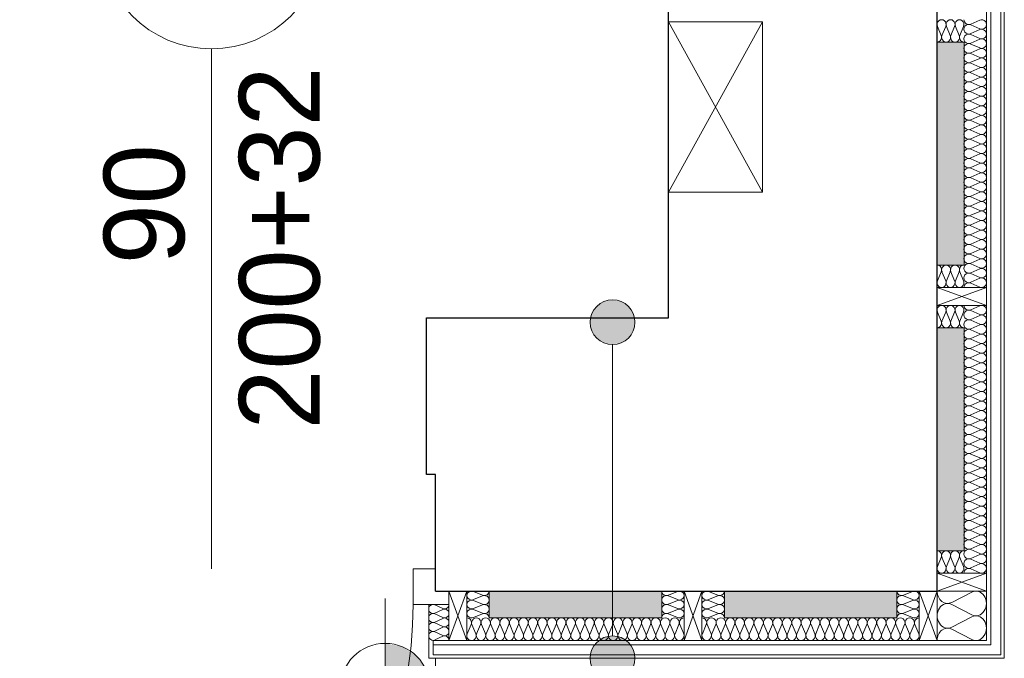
# Model space of a CAD drawing. Header units: inches. Extents: x -515158 to -470211, y -1887 to 84268.
# Tile 29 of 102: x -474072 to -471873, y 578 to 2003. Entities that reach past the tile are written whole.
import ezdxf

# ---------------------------------------------------------------- set-up
doc = ezdxf.new("R2010")
doc.units = ezdxf.units.IN
doc.header["$MEASUREMENT"] = 0
for name, color, linetype, lineweight in [('#podkład', 252, 'Continuous', 9), ('Arch drzwi_Nr_Pióra__10', 252, 'Continuous', 18), ('Arch ocieplenie_Nr_Pióra__21', 252, 'Continuous', 9), ('Arch ocieplenie_Nr_Pióra__44', 252, 'Continuous', 9), ('Arch ocieplenie_Nr_Pióra__95', 252, 'Continuous', 13), ('Arch opisy_Nr_Pióra__21', 252, 'Continuous', 9), ('Arch opisy_Nr_Pióra__9', 252, 'Continuous', 9), ('Arch stropy_Nr_Pióra__21', 252, 'Continuous', 9), ('Arch wykończenie_Nr_Pióra__9', 252, 'Continuous', 9), ('INSTALACJA IE_Nr_Pióra__88', 252, 'Continuous', 20), ('INWENT OPISY_Nr_Pióra__9', 252, 'Continuous', 9), ('INWENT RZĘDNE_Nr_Pióra__21', 252, 'Continuous', 9), ('INWENT.ŚCIANY_Nr_Pióra__1', 252, 'Continuous', 25)]:
    doc.layers.add(name, color=color, linetype=linetype, lineweight=lineweight)
doc.styles.add('GENERATED_STYLE_6', font='txt')

# ---------------------------------------------------------------- blocks, each defined once
blk = doc.blocks.new('parter')
at = {"layer": 'Arch opisy_Nr_Pióra__21', "linetype": 'Continuous'}
for points in [[(-472698, 33457.6), (-472701.8, 33476.8), (-472712.6, 33493), (-472728.9, 33503.8), (-472748, 33507.6), (-472767.1, 33503.8), (-472783.4, 33493), (-472794.2, 33476.8), (-472798, 33457.6), (-472794.2, 33438.5), (-472783.4, 33422.3), (-472767.1, 33411.4), (-472748, 33407.6), (-472728.9, 33411.4), (-472712.6, 33422.3), (-472701.8, 33438.5)], [(-472698, 32707.6), (-472701.8, 32726.8), (-472712.6, 32743), (-472728.9, 32753.8), (-472748, 32757.6), (-472767.1, 32753.8), (-472783.4, 32743), (-472794.2, 32726.8), (-472798, 32707.6), (-472794.2, 32688.5), (-472783.4, 32672.3), (-472767.1, 32661.4), (-472748, 32657.6), (-472728.9, 32661.4), (-472712.6, 32672.3), (-472701.8, 32688.5)]]:
    blk.add_hatch(color=252, dxfattribs=at).paths.add_polyline_path(points, flags=0)
at = {"layer": 'INWENT RZĘDNE_Nr_Pióra__21', "linetype": 'Continuous'}
blk.add_hatch(color=252, dxfattribs=at).paths.add_polyline_path([(-473255.6, 32641), (-473155.6, 32641), (-473163.2, 32679.3), (-473184.9, 32711.7), (-473217.3, 32733.4), (-473255.6, 32741)], flags=0)
at = {"layer": 'Arch drzwi_Nr_Pióra__10', "color": 252, "linetype": 'Continuous'}
for p, q in [((-473193.3, 32907.6), (-473193.3, 32827.6)), ((-473143.3, 32907.6), (-473193.3, 32907.6)), ((-473113.3, 32857.6), (-473113.3, 32827.6)), ((-473193.3, 32827.6), (-473113.3, 32827.6))]:
    blk.add_line(p, q, dxfattribs=at)
blk.add_arc((-474093.3, 32827.6), 900, 270, 0, dxfattribs=at)
at = {"layer": 'Arch ocieplenie_Nr_Pióra__21', "color": 252, "linetype": 'Continuous'}
for p, q in [((-472023.3, 34082.6), (-471963.3, 34082.6)), ((-472023.3, 33585.1), (-472023.3, 34082.6)), ((-471963.3, 34082.6), (-471963.3, 33585.1)), ((-471963.3, 33585.1), (-472023.3, 33585.1)), ((-472023.3, 33445.1), (-471963.3, 33445.1)), ((-472023.3, 32947.6), (-472023.3, 33445.1)), ((-471963.3, 33445.1), (-471963.3, 32947.6)), ((-471963.3, 32947.6), (-472023.3, 32947.6)), ((-473023.3, 32857.6), (-473023.3, 32797.6)), ((-472638.3, 32857.6), (-473023.3, 32857.6)), ((-472638.3, 32797.6), (-472638.3, 32857.6)), ((-472498.3, 32857.6), (-472498.3, 32797.6)), ((-472113.3, 32857.6), (-472498.3, 32857.6)), ((-472113.3, 32797.6), (-472113.3, 32857.6)), ((-473023.3, 32797.6), (-472638.3, 32797.6)), ((-472498.3, 32797.6), (-472113.3, 32797.6))]:
    blk.add_line(p, q, dxfattribs=at)
at = {"layer": 'Arch ocieplenie_Nr_Pióra__44', "color": 252, "linetype": 'Continuous'}
for p, q in [((-472014.2, 34097.5), (-472022.5, 34117.7)), ((-472004.2, 34117.7), (-472012.5, 34097.5)), ((-471994.2, 34097.5), (-472002.5, 34117.7)), ((-471984.2, 34117.7), (-471992.5, 34097.5)), ((-471974.2, 34097.5), (-471982.5, 34117.7)), ((-471964.2, 34117.7), (-471972.5, 34097.5)), ((-471948.4, 34122.9), (-471928.2, 34131.7)), ((-471928.2, 34112.2), (-471948.4, 34121.1)), ((-471948.4, 34101.5), (-471928.2, 34110.4)), ((-471928.2, 34090.8), (-471948.4, 34099.7)), ((-471948.4, 34080.2), (-471928.2, 34089.1)), ((-471928.2, 34069.5), (-471948.4, 34078.4)), ((-471948.4, 34058.8), (-471928.2, 34067.7)), ((-471928.2, 34048.2), (-471948.4, 34057)), ((-471948.4, 34037.5), (-471928.2, 34046.4)), ((-471928.2, 34026.8), (-471948.4, 34035.7)), ((-471948.4, 34016.2), (-471928.2, 34025)), ((-471928.2, 34005.5), (-471948.4, 34014.4)), ((-471948.4, 33994.8), (-471928.2, 34003.7)), ((-471928.2, 33984.2), (-471948.4, 33993)), ((-471948.4, 33973.5), (-471928.2, 33982.4)), ((-471928.2, 33962.8), (-471948.4, 33971.7)), ((-471948.4, 33952.1), (-471928.2, 33961)), ((-471928.2, 33941.5), (-471948.4, 33950.4)), ((-471948.4, 33930.8), (-471928.2, 33939.7)), ((-471928.2, 33920.1), (-471948.4, 33929)), ((-471948.4, 33909.5), (-471928.2, 33918.3)), ((-471928.2, 33898.8), (-471948.4, 33907.7)), ((-471948.4, 33888.1), (-471928.2, 33897)), ((-471928.2, 33877.5), (-471948.4, 33886.3)), ((-471948.4, 33866.8), (-471928.2, 33875.7)), ((-471928.2, 33856.1), (-471948.4, 33865)), ((-471948.4, 33845.4), (-471928.2, 33854.3)), ((-471928.2, 33834.8), (-471948.4, 33843.7)), ((-471948.4, 33824.1), (-471928.2, 33833)), ((-471928.2, 33813.4), (-471948.4, 33822.3)), ((-471948.4, 33802.8), (-471928.2, 33811.6)), ((-471928.2, 33792.1), (-471948.4, 33801)), ((-471948.4, 33781.4), (-471928.2, 33790.3)), ((-471928.2, 33770.8), (-471948.4, 33779.6)), ((-471948.4, 33760.1), (-471928.2, 33769)), ((-471928.2, 33749.4), (-471948.4, 33758.3)), ((-471948.4, 33738.8), (-471928.2, 33747.6)), ((-471928.2, 33728.1), (-471948.4, 33737)), ((-471948.4, 33717.4), (-471928.2, 33726.3)), ((-471928.2, 33706.7), (-471948.4, 33715.6)), ((-471948.4, 33696.1), (-471928.2, 33704.9)), ((-471928.2, 33685.4), (-471948.4, 33694.3)), ((-471948.4, 33674.7), (-471928.2, 33683.6)), ((-471928.2, 33664.1), (-471948.4, 33672.9)), ((-471948.4, 33653.4), (-471928.2, 33662.3)), ((-471928.2, 33642.7), (-471948.4, 33651.6)), ((-471948.4, 33632.1), (-471928.2, 33640.9)), ((-471928.2, 33621.4), (-471948.4, 33630.3)), ((-471948.4, 33610.7), (-471928.2, 33619.6)), ((-471928.2, 33600), (-471948.4, 33608.9)), ((-471948.4, 33589.4), (-471928.2, 33598.3)), ((-472014.2, 33570.2), (-472022.5, 33550)), ((-472004.2, 33550), (-472012.5, 33570.2)), ((-471994.2, 33570.2), (-472002.5, 33550)), ((-471984.2, 33550), (-471992.5, 33570.2)), ((-471974.2, 33570.2), (-471982.5, 33550)), ((-471964.2, 33550), (-471972.5, 33570.2)), ((-471928.2, 33578.7), (-471948.4, 33587.6)), ((-471948.4, 33568), (-471928.2, 33576.9)), ((-471928.2, 33557.4), (-471948.4, 33566.2)), ((-471948.4, 33546.7), (-471928.2, 33555.6)), ((-471928.2, 33536), (-471948.4, 33544.9)), ((-472014.2, 33460), (-472022.5, 33480.2)), ((-472004.2, 33480.2), (-472012.5, 33460)), ((-471994.2, 33460), (-472002.5, 33480.2)), ((-471984.2, 33480.2), (-471992.5, 33460)), ((-471974.2, 33460), (-471982.5, 33480.2)), ((-471964.2, 33480.2), (-471972.5, 33460)), ((-471948.4, 33485.4), (-471928.2, 33494.2)), ((-471928.2, 33474.7), (-471948.4, 33483.6)), ((-471948.4, 33464), (-471928.2, 33472.9)), ((-471928.2, 33453.3), (-471948.4, 33462.2)), ((-471948.4, 33442.7), (-471928.2, 33451.6)), ((-471928.2, 33432), (-471948.4, 33440.9)), ((-471948.4, 33421.3), (-471928.2, 33430.2)), ((-471928.2, 33410.7), (-471948.4, 33419.5)), ((-471948.4, 33400), (-471928.2, 33408.9)), ((-471928.2, 33389.3), (-471948.4, 33398.2)), ((-471948.4, 33378.7), (-471928.2, 33387.5)), ((-471928.2, 33368), (-471948.4, 33376.9)), ((-471948.4, 33357.3), (-471928.2, 33366.2)), ((-471928.2, 33346.7), (-471948.4, 33355.5)), ((-471948.4, 33336), (-471928.2, 33344.9)), ((-471928.2, 33325.3), (-471948.4, 33334.2)), ((-471948.4, 33314.6), (-471928.2, 33323.5)), ((-471928.2, 33304), (-471948.4, 33312.9)), ((-471948.4, 33293.3), (-471928.2, 33302.2)), ((-471928.2, 33282.6), (-471948.4, 33291.5)), ((-471948.4, 33272), (-471928.2, 33280.8)), ((-471928.2, 33261.3), (-471948.4, 33270.2)), ((-471948.4, 33250.6), (-471928.2, 33259.5)), ((-471928.2, 33240), (-471948.4, 33248.8)), ((-471948.4, 33229.3), (-471928.2, 33238.2)), ((-471928.2, 33218.6), (-471948.4, 33227.5)), ((-471948.4, 33207.9), (-471928.2, 33216.8)), ((-471928.2, 33197.3), (-471948.4, 33206.2)), ((-471948.4, 33186.6), (-471928.2, 33195.5)), ((-471928.2, 33175.9), (-471948.4, 33184.8)), ((-471948.4, 33165.3), (-471928.2, 33174.1)), ((-471928.2, 33154.6), (-471948.4, 33163.5)), ((-471948.4, 33143.9), (-471928.2, 33152.8)), ((-471928.2, 33133.3), (-471948.4, 33142.1)), ((-471948.4, 33122.6), (-471928.2, 33131.5)), ((-471928.2, 33111.9), (-471948.4, 33120.8)), ((-471948.4, 33101.3), (-471928.2, 33110.1)), ((-471928.2, 33090.6), (-471948.4, 33099.5)), ((-471948.4, 33079.9), (-471928.2, 33088.8)), ((-471928.2, 33069.2), (-471948.4, 33078.1)), ((-471948.4, 33058.6), (-471928.2, 33067.4)), ((-471928.2, 33047.9), (-471948.4, 33056.8)), ((-471948.4, 33037.2), (-471928.2, 33046.1)), ((-471928.2, 33026.6), (-471948.4, 33035.4)), ((-471948.4, 33015.9), (-471928.2, 33024.8)), ((-471928.2, 33005.2), (-471948.4, 33014.1)), ((-471948.4, 32994.6), (-471928.2, 33003.4)), ((-471928.2, 32983.9), (-471948.4, 32992.8)), ((-471948.4, 32973.2), (-471928.2, 32982.1)), ((-471928.2, 32962.5), (-471948.4, 32971.4)), ((-471948.4, 32951.9), (-471928.2, 32960.8)), ((-472014.2, 32932.7), (-472022.5, 32912.5)), ((-472004.2, 32912.5), (-472012.5, 32932.7)), ((-471994.2, 32932.7), (-472002.5, 32912.5)), ((-471984.2, 32912.5), (-471992.5, 32932.7)), ((-471974.2, 32932.7), (-471982.5, 32912.5)), ((-471964.2, 32912.5), (-471972.5, 32932.7)), ((-471928.2, 32941.2), (-471948.4, 32950.1)), ((-471948.4, 32930.5), (-471928.2, 32939.4)), ((-471928.2, 32919.9), (-471948.4, 32928.7)), ((-471948.4, 32909.2), (-471928.2, 32918.1)), ((-471928.2, 32898.5), (-471948.4, 32907.4)), ((-473038.2, 32848.5), (-473058.4, 32856.8)), ((-473058.4, 32838.5), (-473038.2, 32846.8)), ((-472623.4, 32848.5), (-472603.2, 32856.8)), ((-472603.2, 32838.5), (-472623.4, 32846.8)), ((-472513.2, 32848.5), (-472533.4, 32856.8)), ((-472533.4, 32838.5), (-472513.2, 32846.8)), ((-472098.4, 32848.5), (-472078.2, 32856.8)), ((-472078.2, 32838.5), (-472098.4, 32846.8)), ((-471990.5, 32832.4), (-471946.1, 32855.3)), ((-473126.7, 32818.5), (-473144.9, 32826.8)), ((-473038.2, 32828.5), (-473058.4, 32836.8)), ((-473058.4, 32818.5), (-473038.2, 32826.8)), ((-472623.4, 32828.5), (-472603.2, 32836.8)), ((-472603.2, 32818.5), (-472623.4, 32826.8)), ((-472513.2, 32828.5), (-472533.4, 32836.8)), ((-472533.4, 32818.5), (-472513.2, 32826.8)), ((-472098.4, 32828.5), (-472078.2, 32836.8)), ((-472078.2, 32818.5), (-472098.4, 32826.8)), ((-471946.1, 32804.9), (-471990.5, 32827.8)), ((-473144.9, 32808.5), (-473126.7, 32816.8)), ((-473126.7, 32798.5), (-473144.9, 32806.8)), ((-473038.2, 32808.5), (-473058.4, 32816.8)), ((-473058.4, 32798.5), (-473038.2, 32806.8)), ((-472623.4, 32808.5), (-472603.2, 32816.8)), ((-472603.2, 32798.5), (-472623.4, 32806.8)), ((-472513.2, 32808.5), (-472533.4, 32816.8)), ((-472533.4, 32798.5), (-472513.2, 32806.8)), ((-472098.4, 32808.5), (-472078.2, 32816.8)), ((-472078.2, 32798.5), (-472098.4, 32806.8)), ((-471990.5, 32777.4), (-471946.1, 32800.3)), ((-473144.9, 32788.5), (-473126.7, 32796.8)), ((-473126.7, 32778.5), (-473144.9, 32786.8)), ((-473144.9, 32768.5), (-473126.7, 32776.8)), ((-473063.7, 32782.7), (-473072.4, 32762.5)), ((-473053.1, 32762.5), (-473061.9, 32782.7)), ((-473042.6, 32782.7), (-473051.4, 32762.5)), ((-473032, 32762.5), (-473040.8, 32782.7)), ((-473021.5, 32782.7), (-473030.3, 32762.5)), ((-473010.9, 32762.5), (-473019.7, 32782.7)), ((-473000.4, 32782.7), (-473009.2, 32762.5)), ((-472989.9, 32762.5), (-472998.6, 32782.7)), ((-472979.3, 32782.7), (-472988.1, 32762.5)), ((-472968.8, 32762.5), (-472977.5, 32782.7)), ((-472958.2, 32782.7), (-472967, 32762.5)), ((-472947.7, 32762.5), (-472956.5, 32782.7)), ((-472937.1, 32782.7), (-472945.9, 32762.5)), ((-472926.6, 32762.5), (-472935.4, 32782.7)), ((-472916.1, 32782.7), (-472924.8, 32762.5)), ((-472905.5, 32762.5), (-472914.3, 32782.7)), ((-472895, 32782.7), (-472903.7, 32762.5)), ((-472884.4, 32762.5), (-472893.2, 32782.7)), ((-472873.9, 32782.7), (-472882.7, 32762.5)), ((-472863.3, 32762.5), (-472872.1, 32782.7)), ((-472852.8, 32782.7), (-472861.6, 32762.5)), ((-472842.3, 32762.5), (-472851, 32782.7)), ((-472831.7, 32782.7), (-472840.5, 32762.5)), ((-472821.2, 32762.5), (-472829.9, 32782.7)), ((-472810.6, 32782.7), (-472819.4, 32762.5)), ((-472800.1, 32762.5), (-472808.9, 32782.7)), ((-472789.5, 32782.7), (-472798.3, 32762.5)), ((-472779, 32762.5), (-472787.8, 32782.7)), ((-472768.4, 32782.7), (-472777.2, 32762.5)), ((-472757.9, 32762.5), (-472766.7, 32782.7)), ((-472747.4, 32782.7), (-472756.1, 32762.5)), ((-472736.8, 32762.5), (-472745.6, 32782.7)), ((-472726.3, 32782.7), (-472735, 32762.5)), ((-472715.7, 32762.5), (-472724.5, 32782.7)), ((-472705.2, 32782.7), (-472714, 32762.5)), ((-472694.6, 32762.5), (-472703.4, 32782.7)), ((-472684.1, 32782.7), (-472692.9, 32762.5)), ((-472673.6, 32762.5), (-472682.3, 32782.7)), ((-472663, 32782.7), (-472671.8, 32762.5)), ((-472652.5, 32762.5), (-472661.2, 32782.7)), ((-472641.9, 32782.7), (-472650.7, 32762.5)), ((-472631.4, 32762.5), (-472640.2, 32782.7)), ((-472620.8, 32782.7), (-472629.6, 32762.5)), ((-472610.3, 32762.5), (-472619.1, 32782.7)), ((-472599.8, 32782.7), (-472608.5, 32762.5)), ((-472589.2, 32762.5), (-472598, 32782.7)), ((-472538.7, 32782.7), (-472547.4, 32762.5)), ((-472528.1, 32762.5), (-472536.9, 32782.7)), ((-472517.6, 32782.7), (-472526.4, 32762.5)), ((-472507, 32762.5), (-472515.8, 32782.7)), ((-472496.5, 32782.7), (-472505.3, 32762.5)), ((-472485.9, 32762.5), (-472494.7, 32782.7)), ((-472475.4, 32782.7), (-472484.2, 32762.5)), ((-472464.9, 32762.5), (-472473.6, 32782.7)), ((-472454.3, 32782.7), (-472463.1, 32762.5)), ((-472443.8, 32762.5), (-472452.5, 32782.7)), ((-472433.2, 32782.7), (-472442, 32762.5)), ((-472422.7, 32762.5), (-472431.5, 32782.7)), ((-472412.1, 32782.7), (-472420.9, 32762.5)), ((-472401.6, 32762.5), (-472410.4, 32782.7)), ((-472391.1, 32782.7), (-472399.8, 32762.5)), ((-472380.5, 32762.5), (-472389.3, 32782.7)), ((-472370, 32782.7), (-472378.7, 32762.5)), ((-472359.4, 32762.5), (-472368.2, 32782.7)), ((-472348.9, 32782.7), (-472357.7, 32762.5)), ((-472338.3, 32762.5), (-472347.1, 32782.7)), ((-472327.8, 32782.7), (-472336.6, 32762.5)), ((-472317.3, 32762.5), (-472326, 32782.7)), ((-472306.7, 32782.7), (-472315.5, 32762.5)), ((-472296.2, 32762.5), (-472304.9, 32782.7)), ((-472285.6, 32782.7), (-472294.4, 32762.5)), ((-472275.1, 32762.5), (-472283.9, 32782.7)), ((-472264.5, 32782.7), (-472273.3, 32762.5)), ((-472254, 32762.5), (-472262.8, 32782.7)), ((-472243.4, 32782.7), (-472252.2, 32762.5)), ((-472232.9, 32762.5), (-472241.7, 32782.7)), ((-472222.4, 32782.7), (-472231.1, 32762.5)), ((-472211.8, 32762.5), (-472220.6, 32782.7)), ((-472201.3, 32782.7), (-472210, 32762.5)), ((-472190.7, 32762.5), (-472199.5, 32782.7)), ((-472180.2, 32782.7), (-472189, 32762.5)), ((-472169.6, 32762.5), (-472178.4, 32782.7)), ((-472159.1, 32782.7), (-472167.9, 32762.5)), ((-472148.6, 32762.5), (-472157.3, 32782.7)), ((-472138, 32782.7), (-472146.8, 32762.5)), ((-472127.5, 32762.5), (-472136.2, 32782.7)), ((-472116.9, 32782.7), (-472125.7, 32762.5)), ((-472106.4, 32762.5), (-472115.2, 32782.7)), ((-472095.8, 32782.7), (-472104.6, 32762.5)), ((-472085.3, 32762.5), (-472094.1, 32782.7)), ((-472074.8, 32782.7), (-472083.5, 32762.5)), ((-472064.2, 32762.5), (-472073, 32782.7)), ((-473126.7, 32758.5), (-473144.9, 32766.8)), ((-473144.9, 32748.5), (-473126.7, 32756.8)), ((-471946.1, 32749.9), (-471990.5, 32772.8))]:
    blk.add_line(p, q, dxfattribs=at)
for centre, major_axis, ratio, start_param, end_param in [((-472013.3, 34122), (0, -10.6), 0.940381, 1.158003, 5.125183), ((-471993.3, 34122), (0, -10.6), 0.940381, 1.158003, 5.125183), ((-471973.3, 34122), (0, -10.6), 0.940381, 1.158003, 5.125183), ((-471952.7, 34111.3), (0, 10.7), 0.996671, 5.870392, 9.837571), ((-471952.7, 34132.6), (0, 10.7), 0.996671, 1.570796, 3.554385), ((-471924, 34122), (0, 10.7), 0.996671, 2.728799, 6.695979), ((-472023.3, 34093.3), (0, -10.6), 0.940381, 6.283185, 8.266774), ((-472003.3, 34093.3), (0, -10.6), 0.940381, 4.299595, 8.266774), ((-471983.3, 34093.3), (0, -10.6), 0.940381, 4.299595, 8.266774), ((-471963.3, 34093.3), (0, -10.6), 0.940381, 4.299596, 6.283185), ((-471952.7, 34090), (0, 10.7), 0.996671, 5.870392, 9.837571), ((-471924, 34100.6), (0, 10.7), 0.996671, 2.728799, 6.695979), ((-471952.7, 34068.6), (0, 10.7), 0.996671, 5.870392, 9.837571), ((-471924, 34079.3), (0, 10.7), 0.996671, 2.728799, 6.695979), ((-471952.7, 34047.3), (0, 10.7), 0.996671, 5.870392, 9.837571), ((-471924, 34057.9), (0, 10.7), 0.996671, 2.728799, 6.695979), ((-471952.7, 34025.9), (0, 10.7), 0.996671, 5.870392, 9.837571), ((-471924, 34036.6), (0, 10.7), 0.996671, 2.728799, 6.695979), ((-471952.7, 34004.6), (0, 10.7), 0.996671, 5.870392, 9.837571), ((-471924, 34015.3), (0, 10.7), 0.996671, 2.728799, 6.695979), ((-471952.7, 33983.3), (0, 10.7), 0.996671, 5.870392, 9.837571), ((-471924, 33993.9), (0, 10.7), 0.996671, 2.728799, 6.695979), ((-471952.7, 33961.9), (0, 10.7), 0.996671, 5.870392, 9.837571), ((-471924, 33972.6), (0, 10.7), 0.996671, 2.728799, 6.695979), ((-471952.7, 33940.6), (0, 10.7), 0.996671, 5.870392, 9.837571), ((-471924, 33951.2), (0, 10.7), 0.996671, 2.728799, 6.695979), ((-471952.7, 33919.2), (0, 10.7), 0.996671, 5.870392, 9.837571), ((-471924, 33929.9), (0, 10.7), 0.996671, 2.728799, 6.695979), ((-471924, 33908.6), (0, 10.7), 0.996671, 2.728799, 6.695979), ((-471952.7, 33897.9), (0, 10.7), 0.996671, 5.870392, 9.837571), ((-471924, 33887.2), (0, 10.7), 0.996671, 2.728799, 6.695979), ((-471952.7, 33876.6), (0, 10.7), 0.996671, 5.870392, 9.837571), ((-471924, 33865.9), (0, 10.7), 0.996671, 2.728799, 6.695979), ((-471952.7, 33855.2), (0, 10.7), 0.996671, 5.870392, 9.837571), ((-471924, 33844.6), (0, 10.7), 0.996671, 2.728799, 6.695979), ((-471952.7, 33833.9), (0, 10.7), 0.996671, 5.870392, 9.837571), ((-471924, 33823.2), (0, 10.7), 0.996671, 2.728799, 6.695979), ((-471952.7, 33812.5), (0, 10.7), 0.996671, 5.870392, 9.837571), ((-471924, 33801.9), (0, 10.7), 0.996671, 2.728799, 6.695979), ((-471952.7, 33791.2), (0, 10.7), 0.996671, 5.870392, 9.837571), ((-471924, 33780.5), (0, 10.7), 0.996671, 2.728799, 6.695979), ((-471952.7, 33769.9), (0, 10.7), 0.996671, 5.870392, 9.837571), ((-471924, 33759.2), (0, 10.7), 0.996671, 2.728799, 6.695979), ((-471952.7, 33748.5), (0, 10.7), 0.996671, 5.870392, 9.837571), ((-471924, 33737.9), (0, 10.7), 0.996671, 2.728799, 6.695979), ((-471952.7, 33727.2), (0, 10.7), 0.996671, 5.870392, 9.837571), ((-471924, 33716.5), (0, 10.7), 0.996671, 2.728799, 6.695979), ((-471952.7, 33705.8), (0, 10.7), 0.996671, 5.870392, 9.837571), ((-471924, 33695.2), (0, 10.7), 0.996671, 2.728799, 6.695979), ((-471952.7, 33684.5), (0, 10.7), 0.996671, 5.870392, 9.837571), ((-471924, 33673.8), (0, 10.7), 0.996671, 2.728799, 6.695979), ((-471952.7, 33663.2), (0, 10.7), 0.996671, 5.870392, 9.837571), ((-471924, 33652.5), (0, 10.7), 0.996671, 2.728799, 6.695979), ((-471952.7, 33641.8), (0, 10.7), 0.996671, 5.870392, 9.837571), ((-471924, 33631.2), (0, 10.7), 0.996671, 2.728799, 6.695979), ((-471952.7, 33620.5), (0, 10.7), 0.996671, 5.870392, 9.837571), ((-471924, 33609.8), (0, 10.7), 0.996671, 2.728799, 6.695979), ((-471952.7, 33599.1), (0, 10.7), 0.996671, 5.870392, 9.837571), ((-471924, 33588.5), (0, 10.7), 0.996671, 2.728799, 6.695979), ((-472023.3, 33574.5), (0, -10.6), 0.940381, 1.158004, 3.141593), ((-472003.3, 33574.5), (0, -10.6), 0.940381, 1.158004, 5.125183), ((-471983.3, 33574.5), (0, -10.6), 0.940381, 1.158004, 5.125183), ((-471963.3, 33574.5), (0, -10.6), 0.940381, 3.141593, 5.125182), ((-471952.7, 33577.8), (0, 10.7), 0.996671, 5.870392, 9.837571), ((-471952.7, 33556.5), (0, 10.7), 0.996671, 5.870392, 9.837571), ((-471924, 33567.1), (0, 10.7), 0.996671, 2.728799, 6.695979), ((-472013.3, 33545.8), (0, -10.6), 0.940381, 4.299595, 8.266775), ((-471993.3, 33545.8), (0, -10.6), 0.940381, 4.299595, 8.266775), ((-471973.3, 33545.8), (0, -10.6), 0.940381, 4.299595, 8.266775), ((-471952.7, 33535.1), (0, 10.7), 0.996671, 5.870392, 7.853982), ((-471924, 33545.8), (0, 10.7), 0.996671, 2.728799, 6.695979), ((-472013.3, 33484.5), (0, -10.6), 0.940381, 1.158003, 5.125183), ((-471993.3, 33484.5), (0, -10.6), 0.940381, 1.158003, 5.125183), ((-471973.3, 33484.5), (0, -10.6), 0.940381, 1.158003, 5.125183), ((-471952.7, 33473.8), (0, 10.7), 0.996671, 5.870392, 9.837571), ((-471952.7, 33495.1), (0, 10.7), 0.996671, 1.570796, 3.554385), ((-471924, 33484.5), (0, 10.7), 0.996671, 2.728799, 6.695979), ((-472023.3, 33455.8), (0, -10.6), 0.940381, 6.283185, 8.266774), ((-472003.3, 33455.8), (0, -10.6), 0.940381, 4.299595, 8.266774), ((-471983.3, 33455.8), (0, -10.6), 0.940381, 4.299595, 8.266774), ((-471963.3, 33455.8), (0, -10.6), 0.940381, 4.299596, 6.283185), ((-471952.7, 33452.5), (0, 10.7), 0.996671, 5.870392, 9.837571), ((-471924, 33463.1), (0, 10.7), 0.996671, 2.728799, 6.695979), ((-471952.7, 33431.1), (0, 10.7), 0.996671, 5.870392, 9.837571), ((-471924, 33441.8), (0, 10.7), 0.996671, 2.728799, 6.695979), ((-471952.7, 33409.8), (0, 10.7), 0.996671, 5.870392, 9.837571), ((-471924, 33420.4), (0, 10.7), 0.996671, 2.728799, 6.695979), ((-471952.7, 33388.4), (0, 10.7), 0.996671, 5.870392, 9.837571), ((-471924, 33399.1), (0, 10.7), 0.996671, 2.728799, 6.695979), ((-471952.7, 33367.1), (0, 10.7), 0.996671, 5.870392, 9.837571), ((-471924, 33377.8), (0, 10.7), 0.996671, 2.728799, 6.695979), ((-471952.7, 33345.8), (0, 10.7), 0.996671, 5.870392, 9.837571), ((-471924, 33356.4), (0, 10.7), 0.996671, 2.728799, 6.695979), ((-471952.7, 33324.4), (0, 10.7), 0.996671, 5.870392, 9.837571), ((-471924, 33335.1), (0, 10.7), 0.996671, 2.728799, 6.695979), ((-471952.7, 33303.1), (0, 10.7), 0.996671, 5.870392, 9.837571), ((-471924, 33313.7), (0, 10.7), 0.996671, 2.728799, 6.695979), ((-471952.7, 33281.7), (0, 10.7), 0.996671, 5.870392, 9.837571), ((-471924, 33292.4), (0, 10.7), 0.996671, 2.728799, 6.695979), ((-471924, 33271.1), (0, 10.7), 0.996671, 2.728799, 6.695979), ((-471952.7, 33260.4), (0, 10.7), 0.996671, 5.870392, 9.837571), ((-471924, 33249.7), (0, 10.7), 0.996671, 2.728799, 6.695979), ((-471952.7, 33239.1), (0, 10.7), 0.996671, 5.870392, 9.837571), ((-471924, 33228.4), (0, 10.7), 0.996671, 2.728799, 6.695979), ((-471952.7, 33217.7), (0, 10.7), 0.996671, 5.870392, 9.837571), ((-471924, 33207.1), (0, 10.7), 0.996671, 2.728799, 6.695979), ((-471952.7, 33196.4), (0, 10.7), 0.996671, 5.870392, 9.837571), ((-471924, 33185.7), (0, 10.7), 0.996671, 2.728799, 6.695979), ((-471952.7, 33175), (0, 10.7), 0.996671, 5.870392, 9.837571), ((-471924, 33164.4), (0, 10.7), 0.996671, 2.728799, 6.695979), ((-471952.7, 33153.7), (0, 10.7), 0.996671, 5.870392, 9.837571), ((-471924, 33143), (0, 10.7), 0.996671, 2.728799, 6.695979), ((-471952.7, 33132.4), (0, 10.7), 0.996671, 5.870392, 9.837571), ((-471924, 33121.7), (0, 10.7), 0.996671, 2.728799, 6.695979), ((-471952.7, 33111), (0, 10.7), 0.996671, 5.870392, 9.837571), ((-471924, 33100.4), (0, 10.7), 0.996671, 2.728799, 6.695979), ((-471952.7, 33089.7), (0, 10.7), 0.996671, 5.870392, 9.837571), ((-471924, 33079), (0, 10.7), 0.996671, 2.728799, 6.695979), ((-471952.7, 33068.3), (0, 10.7), 0.996671, 5.870392, 9.837571), ((-471924, 33057.7), (0, 10.7), 0.996671, 2.728799, 6.695979), ((-471952.7, 33047), (0, 10.7), 0.996671, 5.870392, 9.837571), ((-471924, 33036.3), (0, 10.7), 0.996671, 2.728799, 6.695979), ((-471952.7, 33025.7), (0, 10.7), 0.996671, 5.870392, 9.837571), ((-471924, 33015), (0, 10.7), 0.996671, 2.728799, 6.695979), ((-471952.7, 33004.3), (0, 10.7), 0.996671, 5.870392, 9.837571), ((-471924, 32993.7), (0, 10.7), 0.996671, 2.728799, 6.695979), ((-471952.7, 32983), (0, 10.7), 0.996671, 5.870392, 9.837571), ((-471924, 32972.3), (0, 10.7), 0.996671, 2.728799, 6.695979), ((-471952.7, 32961.6), (0, 10.7), 0.996671, 5.870392, 9.837571), ((-471924, 32951), (0, 10.7), 0.996671, 2.728799, 6.695979), ((-472023.3, 32937), (0, -10.6), 0.940381, 1.158004, 3.141593), ((-472003.3, 32937), (0, -10.6), 0.940381, 1.158004, 5.125183), ((-471983.3, 32937), (0, -10.6), 0.940381, 1.158004, 5.125183), ((-471963.3, 32937), (0, -10.6), 0.940381, 3.141593, 5.125182), ((-471952.7, 32940.3), (0, 10.7), 0.996671, 5.870392, 9.837571), ((-471952.7, 32919), (0, 10.7), 0.996671, 5.870392, 9.837571), ((-471924, 32929.6), (0, 10.7), 0.996671, 2.728799, 6.695979), ((-472013.3, 32908.3), (0, -10.6), 0.940381, 4.299595, 8.266775), ((-471993.3, 32908.3), (0, -10.6), 0.940381, 4.299595, 8.266775), ((-471973.3, 32908.3), (0, -10.6), 0.940381, 4.299595, 8.266775), ((-471952.7, 32897.6), (0, 10.7), 0.996671, 5.870392, 7.853982), ((-471924, 32908.3), (0, 10.7), 0.996671, 2.728799, 6.695979), ((-473062.7, 32847.6), (-10.6, 0), 0.940381, 4.299595, 8.266775), ((-473034, 32857.6), (-10.6, 0), 0.940381, 1.158004, 3.141593), ((-473034, 32837.6), (-10.6, 0), 0.940381, 1.158004, 5.125183), ((-472627.7, 32837.6), (-10.6, 0), 0.940381, 4.299595, 8.266774), ((-472627.7, 32857.6), (-10.6, 0), 0.940381, 6.283185, 8.266774), ((-472599, 32847.6), (-10.6, 0), 0.940381, 1.158003, 5.125183), ((-472537.7, 32847.6), (-10.6, 0), 0.940381, 4.299595, 8.266775), ((-472509, 32857.6), (-10.6, 0), 0.940381, 1.158004, 3.141593), ((-472509, 32837.6), (-10.6, 0), 0.940381, 1.158004, 5.125183), ((-472102.7, 32837.6), (-10.6, 0), 0.940381, 4.299595, 8.266774), ((-472102.7, 32857.6), (-10.6, 0), 0.940381, 6.283185, 8.266774), ((-472074, 32847.6), (-10.6, 0), 0.940381, 1.158003, 5.125183), ((-471999.9, 32857.6), (0, 27.5), 0.850709, 1.570796, 3.554385), ((-471936.7, 32830.1), (0, 27.5), 0.850709, 2.728799, 6.695979), ((-473148.8, 32817.6), (0, 10), 0.957055, 5.870392, 9.837571), ((-473122.9, 32827.6), (0, 10), 0.957055, 2.7288, 4.712389), ((-473062.7, 32827.6), (-10.6, 0), 0.940381, 4.299595, 8.266775), ((-473034, 32817.6), (-10.6, 0), 0.940381, 1.158004, 5.125183), ((-472627.7, 32817.6), (-10.6, 0), 0.940381, 4.299595, 8.266774), ((-472599, 32827.6), (-10.6, 0), 0.940381, 1.158003, 5.125183), ((-472537.7, 32827.6), (-10.6, 0), 0.940381, 4.299595, 8.266775), ((-472509, 32817.6), (-10.6, 0), 0.940381, 1.158004, 5.125183), ((-472102.7, 32817.6), (-10.6, 0), 0.940381, 4.299595, 8.266774), ((-472074, 32827.6), (-10.6, 0), 0.940381, 1.158003, 5.125183), ((-471999.9, 32802.6), (0, 27.5), 0.850709, 5.870392, 9.837571), ((-473148.8, 32797.6), (0, 10), 0.957055, 5.870392, 9.837571), ((-473122.9, 32807.6), (0, 10), 0.957055, 2.7288, 6.695979), ((-473062.7, 32807.6), (-10.6, 0), 0.940381, 4.299595, 8.266775), ((-473034, 32797.6), (-10.6, 0), 0.940381, 3.141593, 5.125182), ((-472627.7, 32797.6), (-10.6, 0), 0.940381, 4.299596, 6.283185), ((-472599, 32807.6), (-10.6, 0), 0.940381, 1.158003, 5.125183), ((-472537.7, 32807.6), (-10.6, 0), 0.940381, 4.299595, 8.266775), ((-472509, 32797.6), (-10.6, 0), 0.940381, 3.141593, 5.125182), ((-472102.7, 32797.6), (-10.6, 0), 0.940381, 4.299596, 6.283185), ((-472074, 32807.6), (-10.6, 0), 0.940381, 1.158003, 5.125183), ((-471936.7, 32775.1), (0, 27.5), 0.850709, 2.728799, 6.695979), ((-473148.8, 32777.6), (0, 10), 0.957055, 5.870392, 9.837571), ((-473122.9, 32787.6), (0, 10), 0.957055, 2.7288, 6.695979), ((-473122.9, 32767.6), (0, 10), 0.957055, 2.7288, 6.695979), ((-473073.3, 32787), (0, -10.6), 0.991476, 1.158004, 3.141593), ((-473052.2, 32787), (0, -10.6), 0.991476, 1.158004, 5.125183), ((-473031.2, 32787), (0, -10.6), 0.991476, 1.158004, 5.125183), ((-473010.1, 32787), (0, -10.6), 0.991476, 1.158004, 5.125183), ((-472989, 32787), (0, -10.6), 0.991476, 1.158004, 5.125183), ((-472967.9, 32787), (0, -10.6), 0.991476, 1.158004, 5.125183), ((-472946.8, 32787), (0, -10.6), 0.991476, 1.158004, 5.125183), ((-472925.7, 32787), (0, -10.6), 0.991476, 1.158004, 5.125183), ((-472904.6, 32787), (0, -10.6), 0.991476, 1.158004, 5.125183), ((-472883.5, 32787), (0, -10.6), 0.991476, 1.158004, 5.125183), ((-472862.5, 32787), (0, -10.6), 0.991476, 1.158004, 5.125183), ((-472841.4, 32787), (0, -10.6), 0.991476, 1.158004, 5.125183), ((-472820.3, 32787), (0, -10.6), 0.991476, 1.158004, 5.125183), ((-472799.2, 32787), (0, -10.6), 0.991476, 1.158004, 5.125183), ((-472778.1, 32787), (0, -10.6), 0.991476, 1.158004, 5.125183), ((-472757, 32787), (0, -10.6), 0.991476, 1.158004, 5.125183), ((-472735.9, 32787), (0, -10.6), 0.991476, 1.158004, 5.125183), ((-472714.8, 32787), (0, -10.6), 0.991476, 1.158004, 5.125183), ((-472693.8, 32787), (0, -10.6), 0.991476, 1.158004, 5.125183), ((-472672.7, 32787), (0, -10.6), 0.991476, 1.158004, 5.125183), ((-472651.6, 32787), (0, -10.6), 0.991476, 1.158004, 5.125183), ((-472630.5, 32787), (0, -10.6), 0.991476, 1.158004, 5.125183), ((-472609.4, 32787), (0, -10.6), 0.991476, 1.158004, 5.125183), ((-472588.3, 32787), (0, -10.6), 0.991476, 3.141593, 5.125182), ((-472548.3, 32787), (0, -10.6), 0.991476, 1.158004, 3.141593), ((-472527.2, 32787), (0, -10.6), 0.991476, 1.158004, 5.125183), ((-472506.2, 32787), (0, -10.6), 0.991476, 1.158004, 5.125183), ((-472485.1, 32787), (0, -10.6), 0.991476, 1.158004, 5.125183), ((-472464, 32787), (0, -10.6), 0.991476, 1.158004, 5.125183), ((-472442.9, 32787), (0, -10.6), 0.991476, 1.158004, 5.125183), ((-472421.8, 32787), (0, -10.6), 0.991476, 1.158004, 5.125183), ((-472400.7, 32787), (0, -10.6), 0.991476, 1.158004, 5.125183), ((-472379.6, 32787), (0, -10.6), 0.991476, 1.158004, 5.125183), ((-472358.5, 32787), (0, -10.6), 0.991476, 1.158004, 5.125183), ((-472337.5, 32787), (0, -10.6), 0.991476, 1.158004, 5.125183), ((-472316.4, 32787), (0, -10.6), 0.991476, 1.158004, 5.125183), ((-472295.3, 32787), (0, -10.6), 0.991476, 1.158004, 5.125183), ((-472274.2, 32787), (0, -10.6), 0.991476, 1.158004, 5.125183), ((-472253.1, 32787), (0, -10.6), 0.991476, 1.158004, 5.125183), ((-472232, 32787), (0, -10.6), 0.991476, 1.158004, 5.125183), ((-472210.9, 32787), (0, -10.6), 0.991476, 1.158004, 5.125183), ((-472189.8, 32787), (0, -10.6), 0.991476, 1.158004, 5.125183), ((-472168.8, 32787), (0, -10.6), 0.991476, 1.158004, 5.125183), ((-472147.7, 32787), (0, -10.6), 0.991476, 1.158004, 5.125183), ((-472126.6, 32787), (0, -10.6), 0.991476, 1.158004, 5.125183), ((-472105.5, 32787), (0, -10.6), 0.991476, 1.158004, 5.125183), ((-472084.4, 32787), (0, -10.6), 0.991476, 1.158004, 5.125183), ((-472063.3, 32787), (0, -10.6), 0.991476, 3.141593, 5.125182), ((-473148.8, 32757.6), (0, 10), 0.957055, 5.870392, 9.837571), ((-473122.9, 32747.6), (0, 10), 0.957055, 4.712389, 6.695979), ((-473062.8, 32758.3), (0, -10.6), 0.991476, 4.299595, 8.266775), ((-473041.7, 32758.3), (0, -10.6), 0.991476, 4.299595, 8.266775), ((-473020.6, 32758.3), (0, -10.6), 0.991476, 4.299595, 8.266775), ((-472999.5, 32758.3), (0, -10.6), 0.991476, 4.299595, 8.266775), ((-472978.4, 32758.3), (0, -10.6), 0.991476, 4.299595, 8.266775), ((-472957.3, 32758.3), (0, -10.6), 0.991476, 4.299595, 8.266775), ((-472936.3, 32758.3), (0, -10.6), 0.991476, 4.299595, 8.266775), ((-472915.2, 32758.3), (0, -10.6), 0.991476, 4.299595, 8.266775), ((-472894.1, 32758.3), (0, -10.6), 0.991476, 4.299595, 8.266775), ((-472873, 32758.3), (0, -10.6), 0.991476, 4.299595, 8.266775), ((-472851.9, 32758.3), (0, -10.6), 0.991476, 4.299595, 8.266775), ((-472830.8, 32758.3), (0, -10.6), 0.991476, 4.299595, 8.266775), ((-472809.7, 32758.3), (0, -10.6), 0.991476, 4.299595, 8.266775), ((-472788.7, 32758.3), (0, -10.6), 0.991476, 4.299595, 8.266775), ((-472767.6, 32758.3), (0, -10.6), 0.991476, 4.299595, 8.266775), ((-472746.5, 32758.3), (0, -10.6), 0.991476, 4.299595, 8.266775), ((-472725.4, 32758.3), (0, -10.6), 0.991476, 4.299595, 8.266775), ((-472704.3, 32758.3), (0, -10.6), 0.991476, 4.299595, 8.266775), ((-472683.2, 32758.3), (0, -10.6), 0.991476, 4.299595, 8.266775), ((-472662.1, 32758.3), (0, -10.6), 0.991476, 4.299595, 8.266775), ((-472641, 32758.3), (0, -10.6), 0.991476, 4.299595, 8.266775), ((-472620, 32758.3), (0, -10.6), 0.991476, 4.299595, 8.266775), ((-472598.9, 32758.3), (0, -10.6), 0.991476, 4.299595, 8.266775), ((-472537.8, 32758.3), (0, -10.6), 0.991476, 4.299595, 8.266775), ((-472516.7, 32758.3), (0, -10.6), 0.991476, 4.299595, 8.266775), ((-472495.6, 32758.3), (0, -10.6), 0.991476, 4.299595, 8.266775), ((-472474.5, 32758.3), (0, -10.6), 0.991476, 4.299595, 8.266775), ((-472453.4, 32758.3), (0, -10.6), 0.991476, 4.299595, 8.266775), ((-472432.3, 32758.3), (0, -10.6), 0.991476, 4.299595, 8.266775), ((-472411.3, 32758.3), (0, -10.6), 0.991476, 4.299595, 8.266775), ((-472390.2, 32758.3), (0, -10.6), 0.991476, 4.299595, 8.266775), ((-472369.1, 32758.3), (0, -10.6), 0.991476, 4.299595, 8.266775), ((-472348, 32758.3), (0, -10.6), 0.991476, 4.299595, 8.266775), ((-472326.9, 32758.3), (0, -10.6), 0.991476, 4.299595, 8.266775), ((-472305.8, 32758.3), (0, -10.6), 0.991476, 4.299595, 8.266775), ((-472284.7, 32758.3), (0, -10.6), 0.991476, 4.299595, 8.266775), ((-472263.7, 32758.3), (0, -10.6), 0.991476, 4.299595, 8.266775), ((-472242.6, 32758.3), (0, -10.6), 0.991476, 4.299595, 8.266775), ((-472221.5, 32758.3), (0, -10.6), 0.991476, 4.299595, 8.266775), ((-472200.4, 32758.3), (0, -10.6), 0.991476, 4.299595, 8.266775), ((-472179.3, 32758.3), (0, -10.6), 0.991476, 4.299595, 8.266775), ((-472158.2, 32758.3), (0, -10.6), 0.991476, 4.299595, 8.266775), ((-472137.1, 32758.3), (0, -10.6), 0.991476, 4.299595, 8.266775), ((-472116, 32758.3), (0, -10.6), 0.991476, 4.299595, 8.266775), ((-472095, 32758.3), (0, -10.6), 0.991476, 4.299595, 8.266775), ((-472073.9, 32758.3), (0, -10.6), 0.991476, 4.299595, 8.266775), ((-471999.9, 32747.6), (0, 27.5), 0.850709, 5.870392, 7.853982)]:
    blk.add_ellipse(centre, major_axis=major_axis, ratio=ratio, start_param=start_param, end_param=end_param, dxfattribs=at)
at = {"layer": 'Arch ocieplenie_Nr_Pióra__95', "color": 252, "linetype": 'Continuous', "lineweight": 25}
for points in [[(-471963.3, 33585.1), (-472023.3, 34082.6), (-471963.3, 34082.6)], [(-472023.3, 33585.1), (-472023.3, 34082.6), (-471963.3, 33585.1)], [(-471963.3, 32947.6), (-472023.3, 33445.1), (-471963.3, 33445.1)], [(-472023.3, 32947.6), (-472023.3, 33445.1), (-471963.3, 32947.6)], [(-472638.3, 32797.6), (-473023.3, 32857.6), (-472638.3, 32857.6)], [(-473023.3, 32797.6), (-473023.3, 32857.6), (-472638.3, 32797.6)], [(-472113.3, 32797.6), (-472498.3, 32857.6), (-472113.3, 32857.6)], [(-472498.3, 32797.6), (-472498.3, 32857.6), (-472113.3, 32797.6)]]:
    blk.add_solid(points, dxfattribs=at)
at = {"layer": 'Arch opisy_Nr_Pióra__21', "color": 252, "linetype": 'Continuous'}
blk.add_line((-472748, 33407.6), (-472748, 32757.6), dxfattribs=at)
for centre in [(-472748, 33457.6), (-472748, 32707.6)]:
    blk.add_circle(centre, 50, dxfattribs=at)
at = {"layer": 'Arch opisy_Nr_Pióra__9', "color": 252, "linetype": 'Continuous'}
blk.add_line((-473643.3, 34067.6), (-473643.3, 32907.6), dxfattribs=at)
blk.add_circle((-473643.3, 34317.6), 250, dxfattribs=at)
at = {"layer": 'Arch stropy_Nr_Pióra__21', "color": 252, "linetype": 'Continuous'}
blk.add_line((-473143.3, 32707.6), (-473143.3, 31255.1), dxfattribs=at)
at = {"layer": 'Arch wykończenie_Nr_Pióra__9', "color": 252, "linetype": 'Continuous'}
for p, q in [((-471913.3, 32747.6), (-471913.3, 35487.6)), ((-471903.3, 32737.6), (-471903.3, 35487.6)), ((-471881.3, 32715.6), (-471881.3, 35487.6)), ((-471873.3, 32707.6), (-471873.3, 35497.6)), ((-472023.3, 33495.1), (-472023.3, 33535.1)), ((-472023.3, 33535.1), (-471913.3, 33535.1)), ((-472023.3, 33535.1), (-471913.3, 33495.1)), ((-472023.3, 33495.1), (-471913.3, 33535.1)), ((-471913.3, 33535.1), (-471913.3, 33495.1)), ((-471913.3, 33495.1), (-472023.3, 33495.1)), ((-472023.3, 32857.6), (-472023.3, 32897.6)), ((-472023.3, 32897.6), (-471913.3, 32897.6)), ((-472023.3, 32897.6), (-471913.3, 32857.6)), ((-472023.3, 32857.6), (-471913.3, 32897.6)), ((-471913.3, 32897.6), (-471913.3, 32857.6)), ((-473073.3, 32857.6), (-473113.3, 32857.6)), ((-473113.3, 32857.6), (-473113.3, 32747.6)), ((-473113.3, 32857.6), (-473073.3, 32747.6)), ((-473073.3, 32857.6), (-473113.3, 32747.6)), ((-473073.3, 32747.6), (-473073.3, 32857.6)), ((-472548.3, 32857.6), (-472588.3, 32857.6)), ((-472588.3, 32857.6), (-472588.3, 32747.6)), ((-472588.3, 32857.6), (-472548.3, 32747.6)), ((-472548.3, 32857.6), (-472588.3, 32747.6)), ((-472548.3, 32747.6), (-472548.3, 32857.6)), ((-472023.3, 32857.6), (-472063.3, 32857.6)), ((-472063.3, 32857.6), (-472063.3, 32747.6)), ((-472063.3, 32857.6), (-472023.3, 32747.6)), ((-472023.3, 32857.6), (-472063.3, 32747.6)), ((-471913.3, 32857.6), (-472023.3, 32857.6)), ((-472023.3, 32747.6), (-472023.3, 32857.6)), ((-473158.3, 32707.6), (-473158.3, 32827.6)), ((-471913.3, 32747.6), (-473148.3, 32747.6)), ((-473148.3, 32715.6), (-473148.3, 32747.6)), ((-471903.3, 32737.6), (-473148.3, 32737.6)), ((-473113.3, 32747.6), (-473073.3, 32747.6)), ((-472588.3, 32747.6), (-472548.3, 32747.6)), ((-472063.3, 32747.6), (-472023.3, 32747.6)), ((-471881.3, 32715.6), (-473148.3, 32715.6)), ((-471873.3, 32707.6), (-473158.3, 32707.6))]:
    blk.add_line(p, q, dxfattribs=at)
at = {"layer": 'INSTALACJA IE_Nr_Pióra__88', "color": 252, "linetype": 'Continuous'}
for p, q in [((-472413.3, 33747.6), (-472623.3, 34127.6)), ((-472623.3, 33747.6), (-472413.3, 34127.6)), ((-472623.3, 34127.6), (-472413.3, 34127.6)), ((-472623.3, 33747.6), (-472623.3, 34127.6)), ((-472413.3, 34127.6), (-472413.3, 33747.6)), ((-472413.3, 33747.6), (-472623.3, 33747.6))]:
    blk.add_line(p, q, dxfattribs=at)
at = {"layer": 'INWENT RZĘDNE_Nr_Pióra__21', "color": 252, "linetype": 'Continuous'}
blk.add_line((-473255.6, 32441), (-473255.6, 32841), dxfattribs=at)
blk.add_circle((-473255.6, 32641), 100, dxfattribs=at)
at = {"layer": 'INWENT.ŚCIANY_Nr_Pióra__1', "color": 252, "linetype": 'Continuous'}
for p, q in [((-472623.3, 33467.6), (-472623.3, 35447.6)), ((-472023.3, 32857.6), (-472023.3, 35447.6)), ((-473163.3, 33467.6), (-472623.3, 33467.6)), ((-473163.3, 33117.6), (-473163.3, 33467.6)), ((-473143.3, 33117.6), (-473163.3, 33117.6)), ((-473143.3, 32857.6), (-473143.3, 33117.6)), ((-473143.3, 32857.6), (-472023.3, 32857.6))]:
    blk.add_line(p, q, dxfattribs=at)
at = {"layer": 'INWENT OPISY_Nr_Pióra__9', "color": 252, "linetype": 'Continuous', "style": 'GENERATED_STYLE_6'}
for s, p in [('200+32', (-473402, 33218.3)), ('90', (-473704.1, 33586.9))]:
    blk.add_text(s, height=180, rotation=90, dxfattribs=at).set_placement(p)

msp = doc.modelspace()

# ---------------------------------------------------------------- block references
at = {"layer": '#podkład'}
msp.add_blockref('parter', (0, -32129.9), dxfattribs=at)

doc.saveas('drawing.dxf')
